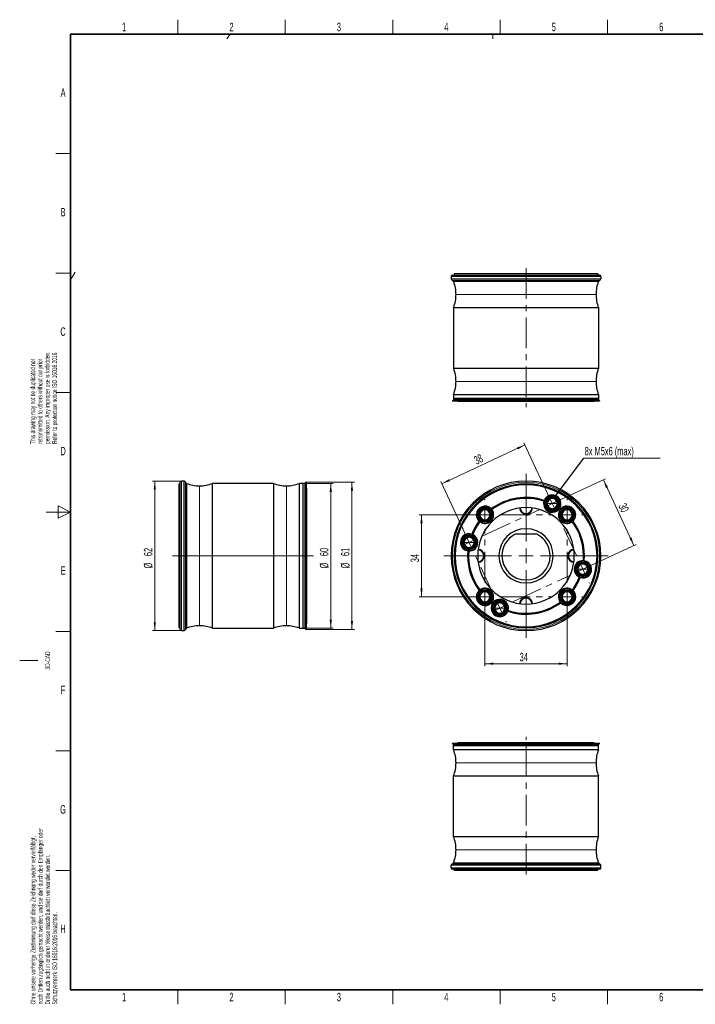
# Model space of a CAD drawing. Header units: millimetres. Extents: x 16 to 581, y 2 to 418.
# Tile 1 of 7: x 16 to 296, y 6 to 414. Entities that reach past the tile are written whole.
import ezdxf

# ---------------------------------------------------------------- set-up
doc = ezdxf.new("R2010")
doc.units = ezdxf.units.MM
doc.linetypes.add('CENTERX2', pattern=[20.32, 12.7, -2.54, 2.54, -2.54])
doc.styles.add('SLDTEXTSTYLE0', font='TXT', dxfattribs={"width": 0.605})
doc.dimstyles.new('SLDDIMSTYLE0', dxfattribs={"dimtxt": 3.5, "dimasz": 3.5, "dimexe": 0, "dimexo": 0.0625, "dimgap": 0.875, "dimtad": 1, "dimrnd": 1e-09, "dimzin": 12, "dimdsep": 46, "dimtxsty": 'SLDTEXTSTYLE0', "dimsah": 1, "dimcen": 0.09, "dimadec": 0, "dimazin": 3, "dimtfac": 1, "dimtofl": 0, "dimtmove": 0, "dimatfit": 3, "dimfxl": 1, "dimfrac": 2, "dimtolj": 1, "dimtzin": 12, "dimarcsym": 0})
doc.dimstyles.new('SLDDIMSTYLE1', dxfattribs={"dimtxt": 0.18, "dimasz": 3.5, "dimexe": 0, "dimexo": 0.0625, "dimgap": 0, "dimtad": 0, "dimtih": 1, "dimtoh": 1, "dimdec": 0, "dimrnd": 1e-09, "dimzin": 0, "dimdsep": 46, "dimtxsty": 'Standard', "dimsah": 1, "dimcen": 0.09, "dimadec": 0, "dimazin": 0, "dimtfac": 3.5, "dimtdec": 0, "dimtofl": 0, "dimtmove": 0, "dimatfit": 3, "dimfxl": 1, "dimfrac": 2, "dimtolj": 1, "dimtzin": 0, "dimarcsym": 0})

# ---------------------------------------------------------------- blocks, each defined once
blk = doc.blocks.new('_D')
at = {"color": 7, "linetype": 'Continuous', "lineweight": 0}
for p, q in [((190.84, 221.72), (225.28, 237.78)), ((236.61, 213.46), (224.85, 238.68)), ((202.17, 197.4), (190.41, 222.63))]:
    blk.add_line(p, q, dxfattribs=at)
at = {"color": 7, "linetype": 'Continuous', "lineweight": 18}
for points in [[(225.28, 237.78), (221.91, 236.72), (222.3, 235.88)], [(190.84, 221.72), (194.2, 222.78), (193.81, 223.62)]]:
    blk.add_solid(points, dxfattribs=at)
at = {"color": 7, "linetype": 'Continuous', "lineweight": 18, "insert": (203.73, 232.71), "char_height": 3.5, "attachment_point": 1, "rotation": 24.9998, "style": 'SLDTEXTSTYLE0'}
blk.add_mtext('38', dxfattribs=at)
blk = doc.blocks.new('_D_1')
at = {"color": 7, "linetype": 'Continuous', "lineweight": 0}
for p, q in [((236.61, 213.46), (258.67, 223.75)), ((257.76, 223.33), (270.44, 196.14)), ((249.29, 186.27), (271.35, 196.56))]:
    blk.add_line(p, q, dxfattribs=at)
at = {"color": 7, "linetype": 'Continuous', "lineweight": 18}
for points in [[(257.76, 223.33), (258.83, 219.96), (259.66, 220.35)], [(270.44, 196.14), (269.38, 199.5), (268.55, 199.11)]]:
    blk.add_solid(points, dxfattribs=at)
at = {"color": 7, "linetype": 'Continuous', "lineweight": 18, "insert": (267.06, 214.06), "char_height": 3.5, "attachment_point": 1, "rotation": 295, "style": 'SLDTEXTSTYLE0'}
blk.add_mtext('30', dxfattribs=at)
blk = doc.blocks.new('_D_2')
at = {"color": 7, "linetype": 'Continuous', "lineweight": 0}
for p, q in [((208.73, 174.84), (208.73, 146.13)), ((242.73, 174.84), (242.73, 146.13)), ((208.73, 147.13), (242.73, 147.13))]:
    blk.add_line(p, q, dxfattribs=at)
at = {"color": 7, "linetype": 'Continuous', "lineweight": 18}
for points in [[(208.73, 147.13), (212.23, 146.67), (212.23, 147.59)], [(242.73, 147.13), (239.23, 147.59), (239.23, 146.67)]]:
    blk.add_solid(points, dxfattribs=at)
at = {"color": 7, "linetype": 'Continuous', "lineweight": 18, "insert": (223.06, 151.64), "char_height": 3.5, "attachment_point": 1, "style": 'SLDTEXTSTYLE0'}
blk.add_mtext('34', dxfattribs=at)
blk = doc.blocks.new('_D_3')
at = {"color": 7, "linetype": 'Continuous', "lineweight": 0}
for p, q in [((208.73, 208.84), (181.44, 208.84)), ((182.44, 208.84), (182.44, 174.84)), ((208.73, 174.84), (181.44, 174.84))]:
    blk.add_line(p, q, dxfattribs=at)
at = {"color": 7, "linetype": 'Continuous', "lineweight": 18}
for points in [[(182.44, 208.84), (181.98, 205.34), (182.9, 205.34)], [(182.44, 174.84), (182.9, 178.34), (181.98, 178.34)]]:
    blk.add_solid(points, dxfattribs=at)
at = {"color": 7, "linetype": 'Continuous', "lineweight": 18, "insert": (177.92, 189.17), "char_height": 3.5, "attachment_point": 1, "rotation": 90, "style": 'SLDTEXTSTYLE0'}
blk.add_mtext('34', dxfattribs=at)
blk = doc.blocks.new('SW_NOTE_0')
at = {"color": 0, "linetype": 'Continuous', "lineweight": 0}
blk.add_line((31.68, 0), (0, 0), dxfattribs=at)
at = {"color": 0, "linetype": 'Continuous', "lineweight": 0, "insert": (0.4, 4.62), "char_height": 3.5, "attachment_point": 1, "style": 'SLDTEXTSTYLE0'}
blk.add_mtext('8x M5x6 (max)', dxfattribs=at)
blk = doc.blocks.new('SW_CENTERMARKSYMBOL_0')
at = {"color": 0, "linetype": 'Continuous', "lineweight": 18}
for p, q in [((31.9, 21.5), (31.65, 22.04)), ((34.44, 16.06), (33.17, 18.78)), ((34.44, 16.06), (37.16, 17.33)), ((39.88, 18.6), (40.42, 18.85)), ((34.44, 16.06), (31.72, 14.79)), ((34.44, 16.06), (35.71, 13.34)), ((-2.54, 5.44), (-2.72, 5.83)), ((0, 0), (-2.72, -1.27)), ((0, 0), (-1.27, 2.72)), ((0, 0), (2.72, 1.27)), ((0, 0), (1.27, -2.72)), ((-5.44, -2.54), (-5.83, -2.72)), ((47.12, -11.13), (44.4, -12.4)), ((47.12, -11.13), (45.85, -8.41)), ((47.12, -11.13), (49.84, -9.86)), ((47.12, -11.13), (48.39, -13.85)), ((52.56, -8.59), (52.95, -8.41)), ((49.65, -16.57), (49.84, -16.96)), ((12.68, -27.19), (11.41, -24.47)), ((12.68, -27.19), (9.96, -28.46)), ((12.68, -27.19), (15.4, -25.92)), ((12.68, -27.19), (13.95, -29.91)), ((7.24, -29.72), (6.85, -29.91)), ((15.21, -32.63), (15.4, -33.02))]:
    blk.add_line(p, q, dxfattribs=at)
at = {"color": 0, "linetype": 'CENTERX2', "lineweight": 18}
for p, q in [((5.44, 2.54), (29, 13.52)), ((44.58, -5.69), (36.98, 10.62)), ((10.14, -21.75), (2.54, -5.44)), ((18.12, -24.65), (41.68, -13.67))]:
    blk.add_line(p, q, dxfattribs=at)
blk = doc.blocks.new('SW_CENTERMARKSYMBOL_1')
at = {"color": 0, "linetype": 'Continuous', "lineweight": 18}
for p, q in [((0, 6), (0, 6.43)), ((34, 6), (34, 6.6)), ((-6, 0), (-6.43, 0)), ((0, 0), (-3, 0)), ((0, 0), (0, 3)), ((0, 0), (0, -3)), ((0, 0), (3, 0)), ((34, 0), (31, 0)), ((34, 0), (34, 3)), ((34, 0), (34, -3)), ((34, 0), (37, 0)), ((40, 0), (40.6, 0)), ((0, -34), (0, -31)), ((34, -34), (34, -31)), ((-6, -34), (-6.6, -34)), ((0, -34), (-3, -34)), ((0, -34), (0, -37)), ((0, -34), (3, -34)), ((34, -34), (31, -34)), ((34, -34), (34, -37)), ((34, -34), (37, -34)), ((40, -34), (40.43, -34)), ((0, -40), (0, -40.6)), ((34, -40), (34, -40.43))]:
    blk.add_line(p, q, dxfattribs=at)
at = {"color": 0, "linetype": 'CENTERX2', "lineweight": 18}
for p, q in [((6, 0), (28, 0)), ((0, -28), (0, -6)), ((34, -28), (34, -6)), ((6, -34), (28, -34))]:
    blk.add_line(p, q, dxfattribs=at)
blk = doc.blocks.new('SW_CENTERMARKSYMBOL_2')
at = {"color": 0, "linetype": 'Continuous', "lineweight": 18}
for p, q in [((0, 6), (0, 34)), ((-6, 0), (-34, 0)), ((0, 0), (-3, 0)), ((0, 0), (0, 3)), ((0, 0), (0, -3)), ((0, 0), (3, 0)), ((6, 0), (34, 0)), ((0, -6), (0, -34))]:
    blk.add_line(p, q, dxfattribs=at)
blk = doc.blocks.new('_D_4')
at = {"color": 7, "linetype": 'Continuous', "lineweight": 0}
for p, q in [((82.96, 222.84), (70.96, 222.84)), ((71.96, 222.84), (71.96, 160.84)), ((82.96, 160.84), (70.96, 160.84))]:
    blk.add_line(p, q, dxfattribs=at)
at = {"color": 7, "linetype": 'Continuous', "lineweight": 18}
for points in [[(71.96, 222.84), (71.5, 219.34), (72.42, 219.34)], [(71.96, 160.84), (72.42, 164.34), (71.5, 164.34)]]:
    blk.add_solid(points, dxfattribs=at)
at = {"color": 7, "linetype": 'Continuous', "lineweight": 18, "char_height": 3.5, "attachment_point": 1, "rotation": 90, "style": 'SLDTEXTSTYLE0'}
for s, insert in [('62', (67.44, 191.72)), ('%%c', (67.45, 186.61))]:
    blk.add_mtext(s, dxfattribs=dict(at, insert=insert))
blk = doc.blocks.new('_D_5')
at = {"color": 7, "linetype": 'Continuous', "lineweight": 0}
for p, q in [((134.06, 221.84), (145.86, 221.84)), ((144.86, 221.84), (144.86, 161.84)), ((134.06, 161.84), (145.86, 161.84))]:
    blk.add_line(p, q, dxfattribs=at)
at = {"color": 7, "linetype": 'Continuous', "lineweight": 18}
for points in [[(144.86, 221.84), (144.4, 218.34), (145.32, 218.34)], [(144.86, 161.84), (145.32, 165.34), (144.4, 165.34)]]:
    blk.add_solid(points, dxfattribs=at)
at = {"color": 7, "linetype": 'Continuous', "lineweight": 18, "char_height": 3.5, "attachment_point": 1, "rotation": 90, "style": 'SLDTEXTSTYLE0'}
for s, insert in [('60', (140.34, 191.72)), ('%%c', (140.35, 186.61))]:
    blk.add_mtext(s, dxfattribs=dict(at, insert=insert))
blk = doc.blocks.new('_D_6')
at = {"color": 7, "linetype": 'Continuous', "lineweight": 0}
for p, q in [((134.66, 222.34), (154.62, 222.34)), ((153.62, 222.34), (153.62, 161.34)), ((134.66, 161.34), (154.62, 161.34))]:
    blk.add_line(p, q, dxfattribs=at)
at = {"color": 7, "linetype": 'Continuous', "lineweight": 18}
for points in [[(153.62, 222.34), (153.16, 218.84), (154.08, 218.84)], [(153.62, 161.34), (154.08, 164.84), (153.16, 164.84)]]:
    blk.add_solid(points, dxfattribs=at)
at = {"color": 7, "linetype": 'Continuous', "lineweight": 18, "char_height": 3.5, "attachment_point": 1, "rotation": 90, "style": 'SLDTEXTSTYLE0'}
for s, insert in [('61', (149.09, 191.72)), ('%%c', (149.1, 186.61))]:
    blk.add_mtext(s, dxfattribs=dict(at, insert=insert))

msp = doc.modelspace()

# ---------------------------------------------------------------- linework, layer by layer
at = {"color": 7, "linetype": 'Continuous', "lineweight": 18}
for p, q in [((81.5, 408), (81.5, 414)), ((126, 408), (126, 414)), ((170.5, 408), (170.5, 414)), ((215, 408), (215, 414)), ((259.5, 408), (259.5, 414)), ((101.829, 406), (103.129, 408)), ((212.028, 406), (212.028, 408)), ((37, 358.5), (31, 358.5)), ((37, 309), (31, 309)), ((39, 309.319), (37, 306.241)), ((256.733, 307.626), (194.733, 307.626)), ((194.733, 306.563), (256.733, 306.563)), ((256.408, 306.094), (195.058, 306.094)), ((196.733, 300.126), (254.733, 300.126)), ((196.733, 264.126), (254.733, 264.126)), ((37, 259.5), (31, 259.5)), ((82.961, 222.84), (82.961, 191.84)), ((84.024, 191.84), (84.024, 222.84)), ((84.492, 222.515), (84.492, 191.84)), ((90.461, 191.84), (90.461, 220.84)), ((126.461, 191.84), (126.461, 220.84)), ((237.263, 216.187), (237.302, 216.349)), ((37, 210), (32, 212.5)), ((32, 212.5), (32, 207.5)), ((236.613, 213.464), (234.513, 213.464)), ((236.613, 213.464), (238.713, 213.464)), ((242.733, 212.273), (242.733, 212.44)), ((27, 210), (37, 210)), ((32, 207.5), (37, 210)), ((205.299, 208.84), (205.133, 208.84)), ((205.933, 208.84), (205.766, 208.84)), ((208.733, 208.84), (206.633, 208.84)), ((208.733, 208.84), (210.833, 208.84)), ((211.533, 208.84), (211.699, 208.84)), ((235.816, 210.124), (235.778, 209.962)), ((235.963, 210.74), (235.925, 210.578)), ((242.733, 208.84), (240.633, 208.84)), ((242.733, 211.64), (242.733, 211.806)), ((242.733, 208.84), (244.833, 208.84)), ((242.733, 206.04), (242.733, 205.873)), ((199.373, 197.404), (199.207, 197.404)), ((202.173, 197.404), (200.073, 197.404)), ((202.173, 197.404), (204.273, 197.404)), ((204.973, 197.404), (205.14, 197.404)), ((205.607, 197.404), (205.773, 197.404)), ((81.961, 191.84), (82.461, 191.84)), ((82.961, 191.84), (82.461, 191.84)), ((82.961, 191.84), (84.024, 191.84)), ((82.961, 191.84), (82.961, 160.84)), ((84.024, 160.84), (84.024, 191.84)), ((84.492, 191.84), (84.024, 191.84)), ((84.492, 191.84), (84.492, 161.165)), ((84.492, 191.84), (84.961, 191.84)), ((84.961, 191.84), (85.076, 191.84)), ((85.076, 191.84), (90.461, 191.84)), ((90.461, 191.84), (95.846, 191.84)), ((90.461, 162.84), (90.461, 191.84)), ((95.846, 191.84), (121.076, 191.84)), ((121.076, 191.84), (126.461, 191.84)), ((126.461, 191.84), (131.846, 191.84)), ((126.461, 162.84), (126.461, 191.84)), ((131.846, 191.84), (133.461, 191.84)), ((133.461, 191.84), (134.061, 191.84)), ((134.461, 191.84), (134.061, 191.84)), ((134.461, 191.84), (134.661, 191.84)), ((134.861, 191.84), (134.661, 191.84)), ((194.733, 191.84), (195.233, 191.84)), ((196.033, 191.84), (195.933, 191.84)), ((196.333, 191.84), (196.233, 191.84)), ((201.633, 191.84), (201.533, 191.84)), ((249.533, 191.84), (249.633, 191.84)), ((255.133, 191.84), (255.233, 191.84)), ((255.433, 191.84), (255.533, 191.84)), ((256.733, 191.84), (256.233, 191.84)), ((245.858, 186.275), (245.692, 186.275)), ((246.492, 186.275), (246.325, 186.275)), ((249.292, 186.275), (247.192, 186.275)), ((249.292, 186.275), (251.392, 186.275)), ((252.092, 186.275), (252.258, 186.275)), ((208.733, 177.64), (208.733, 177.806)), ((208.733, 174.84), (206.633, 174.84)), ((208.733, 174.84), (210.833, 174.84)), ((208.733, 172.04), (208.733, 171.873)), ((208.733, 171.406), (208.733, 171.24)), ((215.502, 172.939), (215.54, 173.101)), ((215.649, 173.555), (215.687, 173.717)), ((239.933, 174.84), (239.766, 174.84)), ((242.733, 174.84), (240.633, 174.84)), ((242.733, 174.84), (244.833, 174.84)), ((245.533, 174.84), (245.699, 174.84)), ((246.166, 174.84), (246.333, 174.84)), ((214.852, 170.215), (212.752, 170.215)), ((214.202, 167.492), (214.163, 167.33)), ((214.852, 170.215), (216.952, 170.215)), ((37, 160.5), (31, 160.5)), ((16, 148.5), (23.5, 148.5)), ((37, 111), (31, 111)), ((254.733, 106.049), (196.733, 106.049)), ((254.733, 70.049), (196.733, 70.049)), ((37, 61.5), (31, 61.5)), ((256.733, 63.612), (194.733, 63.612)), ((194.733, 62.549), (256.733, 62.549)), ((195.058, 64.081), (256.408, 64.081)), ((81.5, 6), (81.5, 12)), ((126, 6), (126, 12)), ((170.5, 6), (170.5, 12)), ((215, 6), (215, 12)), ((259.5, 6), (259.5, 12))]:
    msp.add_line(p, q, dxfattribs=at)
at = {"color": 7, "linetype": 'Continuous', "lineweight": 35}
for p, q in [((37, 408), (571, 408)), ((37, 408), (37, 12)), ((37, 12), (571, 12))]:
    msp.add_line(p, q, dxfattribs=at)
at = {"color": 7, "linetype": 'CENTERX2', "lineweight": 18}
for p, q in [((225.733, 310.975), (225.733, 253.467)), ((137.66, 191.84), (79.184, 191.84)), ((225.733, 59.779), (225.733, 116.813))]:
    msp.add_line(p, q, dxfattribs=at)
at = {"color": 7, "linetype": 'Continuous', "lineweight": 25}
for p, q in [((194.733, 307.626), (194.733, 306.563)), ((195.233, 308.126), (256.233, 308.126)), ((196.033, 308.626), (195.933, 308.126)), ((255.433, 308.626), (196.033, 308.626)), ((255.433, 308.626), (255.533, 308.126)), ((256.733, 307.626), (256.733, 306.563)), ((195.383, 305.626), (256.083, 305.626)), ((195.733, 305.626), (195.733, 305.511)), ((255.733, 305.511), (195.733, 305.511)), ((255.733, 305.626), (255.733, 305.511)), ((195.733, 294.741), (195.733, 269.511)), ((195.733, 294.741), (255.733, 294.741)), ((255.733, 294.741), (255.733, 269.511)), ((255.733, 269.511), (195.733, 269.511)), ((195.733, 258.741), (195.733, 257.126)), ((195.733, 258.741), (255.733, 258.741)), ((195.733, 257.126), (195.733, 256.526)), ((195.733, 257.126), (255.733, 257.126)), ((255.733, 258.741), (255.733, 257.126)), ((255.733, 257.126), (255.733, 256.526)), ((256.233, 256.126), (195.233, 256.126)), ((195.233, 256.126), (195.233, 255.926)), ((256.233, 255.926), (195.233, 255.926)), ((255.733, 256.526), (195.733, 256.526)), ((197.683, 255.726), (197.533, 255.926)), ((253.783, 255.726), (197.683, 255.726)), ((253.783, 255.726), (253.933, 255.926)), ((256.233, 256.126), (256.233, 255.926)), ((82.461, 221.64), (81.961, 221.54)), ((81.961, 221.54), (81.961, 191.84)), ((82.461, 191.84), (82.461, 222.34)), ((84.024, 222.84), (82.961, 222.84)), ((84.961, 191.84), (84.961, 222.19)), ((85.076, 221.84), (84.961, 221.84)), ((85.076, 221.84), (85.076, 191.84)), ((121.076, 221.84), (95.846, 221.84)), ((95.846, 191.84), (95.846, 221.84)), ((121.076, 221.84), (121.076, 191.84)), ((133.461, 221.84), (131.846, 221.84)), ((131.846, 191.84), (131.846, 221.84)), ((134.061, 221.84), (133.461, 221.84)), ((133.461, 191.84), (133.461, 221.84)), ((134.061, 221.84), (134.061, 191.84)), ((134.661, 222.34), (134.461, 222.34)), ((134.461, 222.34), (134.461, 191.84)), ((134.461, 191.84), (134.461, 222.329)), ((134.661, 222.34), (134.661, 191.84)), ((134.861, 219.89), (134.661, 220.04)), ((134.861, 219.89), (134.861, 191.84)), ((229.904, 200.84), (221.561, 200.84)), ((81.961, 191.84), (81.961, 162.14)), ((82.461, 161.34), (82.461, 191.84)), ((84.961, 161.49), (84.961, 191.84)), ((85.076, 191.84), (85.076, 161.84)), ((95.846, 161.84), (95.846, 191.84)), ((121.076, 191.84), (121.076, 161.84)), ((131.846, 161.84), (131.846, 191.84)), ((133.461, 161.84), (133.461, 191.84)), ((134.061, 191.84), (134.061, 161.84)), ((134.461, 161.35), (134.461, 191.84)), ((134.461, 191.84), (134.461, 161.34)), ((134.661, 191.84), (134.661, 161.34)), ((134.861, 191.84), (134.861, 163.79)), ((134.661, 163.64), (134.861, 163.79)), ((81.961, 162.14), (82.461, 162.04)), ((82.961, 160.84), (84.024, 160.84)), ((84.961, 161.84), (85.076, 161.84)), ((95.846, 161.84), (121.076, 161.84)), ((131.846, 161.84), (133.461, 161.84)), ((133.461, 161.84), (134.061, 161.84)), ((134.461, 161.34), (134.661, 161.34)), ((195.233, 114.049), (195.233, 114.249)), ((195.233, 114.249), (256.233, 114.249)), ((197.683, 114.449), (197.533, 114.249)), ((197.683, 114.449), (253.783, 114.449)), ((253.783, 114.449), (253.933, 114.249)), ((256.233, 114.049), (256.233, 114.249)), ((195.233, 114.049), (256.233, 114.049)), ((195.733, 113.649), (255.733, 113.649)), ((195.733, 113.049), (195.733, 113.649)), ((255.733, 113.049), (195.733, 113.049)), ((195.733, 111.434), (195.733, 113.049)), ((255.733, 111.434), (195.733, 111.434)), ((255.733, 113.049), (255.733, 113.649)), ((255.733, 111.434), (255.733, 113.049)), ((195.733, 100.664), (255.733, 100.664)), ((195.733, 75.434), (195.733, 100.664)), ((255.733, 75.434), (255.733, 100.664)), ((255.733, 75.434), (195.733, 75.434)), ((194.733, 62.549), (194.733, 63.612)), ((256.233, 62.049), (195.233, 62.049)), ((256.083, 64.549), (195.383, 64.549)), ((195.733, 64.664), (255.733, 64.664)), ((195.733, 64.549), (195.733, 64.664)), ((196.033, 61.549), (195.933, 62.049)), ((196.033, 61.549), (255.433, 61.549)), ((255.433, 61.549), (255.533, 62.049)), ((255.733, 64.549), (255.733, 64.664)), ((256.733, 62.549), (256.733, 63.612))]:
    msp.add_line(p, q, dxfattribs=at)
for centre, radius, start, end in [((195.233, 307.626), 0.5, 90, 180), ((195.233, 306.563), 0.5, 180, 249.51268), ((194.883, 305.626), 0.5, 0, 69.51268), ((256.583, 305.626), 0.5, 110.48732, 180), ((256.233, 307.626), 0.5, 0, 90), ((256.233, 306.563), 0.5, 290.48732, 0), ((181.733, 300.126), 15, 0, 21.03947), ((269.733, 300.126), 15, 158.96053, 180), ((181.733, 300.126), 15, 338.96053, 0), ((269.733, 300.126), 15, 180, 201.03947), ((181.733, 264.126), 15, 0, 21.03947), ((269.733, 264.126), 15, 158.96053, 180), ((181.733, 264.126), 15, 338.96053, 0), ((269.733, 264.126), 15, 180, 201.03947), ((195.243, 256.626), 0.5, 268.84469, 348.47493), ((256.223, 256.626), 0.5, 191.52507, 271.15531), ((82.961, 222.34), 0.5, 90, 180), ((84.024, 222.34), 0.5, 20.48732, 90), ((84.961, 222.69), 0.5, 200.48732, 270), ((90.461, 235.84), 15, 248.96053, 270), ((90.461, 235.84), 15, 270, 291.03947), ((126.461, 235.84), 15, 248.96053, 270), ((126.461, 235.84), 15, 270, 291.03947), ((133.961, 222.329), 0.5, 281.52507, 358.84469), ((225.733, 191.84), 31, 0, 180), ((225.733, 191.84), 29.8, 0, 180), ((225.733, 191.84), 29.7, 0, 180), ((225.733, 191.84), 29.5, 0, 180), ((225.733, 191.84), 29.4, 0, 180), ((236.613, 213.464), 3.6, 328.90686, 157.67281), ((236.613, 213.464), 3.433, 327.42752, 159.15215), ((236.613, 213.464), 2.967, 76.58, 256.58), ((236.613, 213.464), 2.8, 76.58, 256.58), ((236.613, 213.464), 2.967, 256.58, 76.58), ((208.733, 208.84), 3.6, 43.23881, 180), ((208.733, 208.84), 3.433, 41.8825, 180), ((225.733, 191.84), 24.1, 71.43716, 126.82175), ((225.733, 191.84), 24.2, 71.81972, 126.44898), ((225.733, 191.84), 23.9, 71.44231, 126.79336), ((225.733, 191.84), 23.8, 71.83589, 126.38842), ((236.613, 213.464), 3.6, 164.0432, 256.58), ((236.613, 213.464), 3.433, 162.49039, 256.58), ((236.613, 213.464), 2.5, 0, 180), ((236.613, 213.464), 2.5, 180, 0), ((236.613, 213.464), 2.1, 0, 180), ((236.613, 213.464), 2.1, 180, 0), ((236.613, 213.464), 2.8, 256.58, 76.58), ((242.733, 208.84), 3.6, 90, 136.76119), ((242.733, 208.84), 3.433, 90, 138.1175), ((242.733, 208.84), 3.6, 313.23881, 90), ((242.733, 208.84), 3.433, 311.8825, 90), ((208.733, 208.84), 3.6, 180, 226.76119), ((208.733, 208.84), 3.433, 180, 228.1175), ((225.733, 191.84), 20, 0, 180), ((208.733, 208.84), 2.967, 0, 180), ((208.733, 208.84), 2.967, 180, 0), ((208.733, 208.84), 2.8, 0, 180), ((208.733, 208.84), 2.8, 180, 0), ((208.733, 208.84), 2.5, 0, 180), ((208.733, 208.84), 2.5, 180, 0), ((208.733, 208.84), 3.6, 233.14348, 36.85652), ((208.733, 208.84), 3.433, 231.46144, 38.53856), ((208.733, 208.84), 2.1, 0, 180), ((208.733, 208.84), 2.1, 180, 0), ((225.733, 211.84), 2.7, 183.87041, 356.12959), ((225.733, 211.84), 2.5, 183.58332, 356.41668), ((236.613, 213.464), 3.6, 256.58, 322.53647), ((236.613, 213.464), 3.433, 256.58, 324.08928), ((242.733, 208.84), 3.6, 143.14348, 306.85652), ((242.733, 208.84), 3.433, 141.46144, 308.53856), ((225.733, 191.84), 23.9, 53.20664, 55.13736), ((225.733, 191.84), 23.8, 53.61158, 54.74379), ((225.733, 191.84), 24.1, 53.17825, 55.14251), ((225.733, 191.84), 24.2, 53.55102, 54.75995), ((242.733, 208.84), 2.967, 90, 270), ((242.733, 208.84), 2.8, 90, 270), ((242.733, 208.84), 2.5, 0, 180), ((242.733, 208.84), 2.5, 180, 0), ((242.733, 208.84), 2.1, 0, 180), ((242.733, 208.84), 2.1, 180, 0), ((242.733, 208.84), 2.967, 270, 90), ((242.733, 208.84), 2.8, 270, 90), ((225.733, 191.84), 24.2, 143.55102, 158.17995), ((225.733, 191.84), 24.1, 143.17825, 158.56251), ((225.733, 191.84), 23.9, 143.20664, 158.55736), ((225.733, 191.84), 23.8, 143.61158, 158.16379), ((225.733, 191.84), 23.9, 0, 36.79336), ((225.733, 191.84), 23.8, 0, 36.38842), ((225.733, 191.84), 24.1, 354.85716, 36.82175), ((225.733, 191.84), 24.2, 355.23972, 36.44898), ((202.173, 197.404), 3.6, 72.32686, 261.09281), ((202.173, 197.404), 3.433, 70.84752, 262.57215), ((202.173, 197.404), 2.967, 0, 180), ((202.173, 197.404), 2.8, 0, 180), ((202.173, 197.404), 3.433, 0, 67.50928), ((202.173, 197.404), 3.6, 0, 65.95647), ((225.733, 191.84), 11.25, 0, 180), ((225.733, 191.84), 10, 116.96239, 180), ((221.561, 200.04), 0.8, 90, 116.96239), ((229.904, 200.04), 0.8, 63.03761, 90), ((225.733, 191.84), 10, 0, 63.03761), ((202.173, 197.404), 2.967, 180, 0), ((202.173, 197.404), 2.8, 180, 0), ((202.173, 197.404), 2.5, 0, 180), ((202.173, 197.404), 2.5, 180, 0), ((202.173, 197.404), 2.1, 0, 180), ((202.173, 197.404), 2.1, 180, 0), ((202.173, 197.404), 3.433, 265.91039, 0), ((202.173, 197.404), 3.6, 267.4632, 0), ((225.733, 191.84), 31, 180, 0), ((225.733, 191.84), 29.8, 180, 0), ((225.733, 191.84), 29.7, 180, 0), ((225.733, 191.84), 29.5, 180, 0), ((225.733, 191.84), 29.4, 180, 0), ((225.733, 191.84), 24.2, 175.23972, 180), ((225.733, 191.84), 24.2, 180, 216.44898), ((225.733, 191.84), 24.1, 174.85716, 180), ((225.733, 191.84), 24.1, 180, 216.82175), ((225.733, 191.84), 23.9, 174.86231, 216.79336), ((225.733, 191.84), 23.8, 175.25589, 216.38842), ((225.733, 191.84), 20, 180, 0), ((205.733, 191.84), 2.5, 0, 86.41668), ((205.733, 191.84), 2.5, 273.58332, 0), ((205.733, 191.84), 2.7, 0, 86.12959), ((205.733, 191.84), 2.7, 273.87041, 0), ((225.733, 191.84), 11.25, 180, 0), ((225.733, 191.84), 10, 180, 0), ((245.733, 191.84), 2.7, 93.87041, 180), ((245.733, 191.84), 2.7, 180, 266.12959), ((245.733, 191.84), 2.5, 93.58332, 180), ((245.733, 191.84), 2.5, 180, 266.41668), ((225.733, 191.84), 23.8, 355.25589, 0), ((225.733, 191.84), 23.9, 354.86231, 0), ((249.292, 186.275), 3.6, 87.4632, 180), ((249.292, 186.275), 3.433, 85.91039, 180), ((249.292, 186.275), 2.967, 0, 180), ((249.292, 186.275), 2.8, 0, 180), ((249.292, 186.275), 2.5, 0, 180), ((249.292, 186.275), 2.1, 0, 180), ((249.292, 186.275), 3.433, 250.84752, 82.57215), ((249.292, 186.275), 3.6, 252.32686, 81.09281), ((249.292, 186.275), 3.6, 180, 245.95647), ((249.292, 186.275), 3.433, 180, 247.50928), ((249.292, 186.275), 2.967, 180, 0), ((249.292, 186.275), 2.8, 180, 0), ((249.292, 186.275), 2.5, 180, 0), ((249.292, 186.275), 2.1, 180, 0), ((225.733, 191.84), 23.9, 323.20664, 338.55736), ((225.733, 191.84), 23.8, 323.61158, 338.16379), ((225.733, 191.84), 24.1, 323.17825, 338.56251), ((225.733, 191.84), 24.2, 323.55102, 338.17995), ((208.733, 174.84), 3.6, 133.23881, 270), ((208.733, 174.84), 3.433, 131.8825, 270), ((208.733, 174.84), 2.967, 90, 270), ((208.733, 174.84), 2.8, 90, 270), ((208.733, 174.84), 2.5, 0, 180), ((208.733, 174.84), 3.6, 323.14348, 126.85652), ((208.733, 174.84), 3.433, 321.46144, 128.53856), ((208.733, 174.84), 2.1, 0, 180), ((208.733, 174.84), 2.967, 270, 90), ((208.733, 174.84), 2.8, 270, 90), ((242.733, 174.84), 3.6, 53.14348, 216.85652), ((242.733, 174.84), 3.433, 51.46144, 218.53856), ((242.733, 174.84), 2.967, 0, 180), ((242.733, 174.84), 2.8, 0, 180), ((242.733, 174.84), 2.5, 0, 180), ((242.733, 174.84), 2.1, 0, 180), ((242.733, 174.84), 3.433, 0, 48.1175), ((242.733, 174.84), 3.6, 0, 46.76119), ((208.733, 174.84), 2.5, 180, 0), ((208.733, 174.84), 2.1, 180, 0), ((208.733, 174.84), 3.433, 270, 318.1175), ((208.733, 174.84), 3.6, 270, 316.76119), ((214.852, 170.215), 3.6, 148.90686, 337.67281), ((225.733, 191.84), 24.1, 233.17825, 235.14251), ((225.733, 191.84), 24.2, 233.55102, 234.75995), ((225.733, 191.84), 23.9, 233.20664, 235.13736), ((214.852, 170.215), 3.433, 147.42752, 339.15215), ((225.733, 191.84), 23.8, 233.61158, 234.74379), ((214.852, 170.215), 2.967, 76.58, 256.58), ((214.852, 170.215), 3.6, 76.58, 142.53647), ((214.852, 170.215), 2.8, 76.58, 256.58), ((214.852, 170.215), 3.433, 76.58, 144.08928), ((214.852, 170.215), 2.5, 0, 180), ((214.852, 170.215), 2.1, 0, 180), ((214.852, 170.215), 2.967, 256.58, 76.58), ((214.852, 170.215), 2.8, 256.58, 76.58), ((214.852, 170.215), 3.433, 342.49039, 76.58), ((214.852, 170.215), 3.6, 344.0432, 76.58), ((225.733, 191.84), 24.1, 251.43716, 306.82175), ((225.733, 191.84), 23.9, 251.44231, 306.79336), ((225.733, 191.84), 24.2, 251.81972, 306.44898), ((225.733, 191.84), 23.8, 251.83589, 306.38842), ((225.733, 171.84), 2.7, 3.87041, 176.12959), ((225.733, 171.84), 2.5, 3.58332, 176.41668), ((242.733, 174.84), 2.967, 180, 0), ((242.733, 174.84), 2.8, 180, 0), ((242.733, 174.84), 3.6, 223.23881, 0), ((242.733, 174.84), 3.433, 221.8825, 0), ((242.733, 174.84), 2.5, 180, 0), ((242.733, 174.84), 2.1, 180, 0), ((214.852, 170.215), 2.5, 180, 0), ((214.852, 170.215), 2.1, 180, 0), ((82.961, 161.34), 0.5, 180, 270), ((84.024, 161.34), 0.5, 270, 339.51268), ((84.961, 160.99), 0.5, 90, 159.51268), ((90.461, 147.84), 15, 90, 111.03947), ((90.461, 147.84), 15, 68.96053, 90), ((126.461, 147.84), 15, 90, 111.03947), ((126.461, 147.84), 15, 68.96053, 90), ((133.961, 161.35), 0.5, 1.15531, 78.47493), ((195.243, 113.549), 0.5, 11.52507, 91.15531), ((181.733, 106.049), 15, 0, 21.03947), ((269.733, 106.049), 15, 158.96053, 180), ((256.223, 113.549), 0.5, 88.84469, 168.47493), ((181.733, 106.049), 15, 338.96053, 0), ((269.733, 106.049), 15, 180, 201.03947), ((181.733, 70.049), 15, 0, 21.03947), ((269.733, 70.049), 15, 158.96053, 180), ((181.733, 70.049), 15, 338.96053, 0), ((269.733, 70.049), 15, 180, 201.03947), ((195.233, 63.612), 0.5, 110.48732, 180), ((195.233, 62.549), 0.5, 180, 270), ((194.883, 64.549), 0.5, 290.48732, 0), ((256.583, 64.549), 0.5, 180, 249.51268), ((256.233, 62.549), 0.5, 270, 0), ((256.233, 63.612), 0.5, 0, 69.51268)]:
    msp.add_arc(centre, radius, start, end, dxfattribs=at)
at = {"color": 7, "linetype": 'Continuous', "lineweight": 18}
for start, end in [(0, 180), (180, 0)]:
    msp.add_arc((225.733, 191.84), 30.5, start, end, dxfattribs=at)
at = {"color": 7, "linetype": 'Continuous', "lineweight": 25}
for points in [[(233.152, 214.454), (233.214, 214.468), (233.276, 214.483), (233.339, 214.497)], [(233.405, 214.686), (233.364, 214.735), (233.323, 214.783), (233.283, 214.831)], [(211.355, 211.306), (211.333, 211.248), (211.311, 211.19), (211.289, 211.132)], [(211.418, 210.979), (211.483, 210.986), (211.548, 210.993), (211.613, 210.999)], [(239.394, 211.45), (239.42, 211.391), (239.446, 211.333), (239.471, 211.274)], [(239.696, 211.605), (239.633, 211.608), (239.57, 211.612), (239.507, 211.615)], [(239.852, 210.999), (239.917, 210.993), (239.982, 210.986), (240.047, 210.979)], [(240.176, 211.132), (240.154, 211.19), (240.132, 211.248), (240.11, 211.306)], [(206.44, 206.283), (206.382, 206.261), (206.324, 206.239), (206.266, 206.217)], [(206.573, 205.959), (206.58, 206.024), (206.586, 206.089), (206.593, 206.154)], [(244.872, 206.154), (244.879, 206.089), (244.886, 206.024), (244.892, 205.959)], [(245.199, 206.217), (245.141, 206.239), (245.083, 206.261), (245.025, 206.283)], [(203.266, 200.835), (203.278, 200.773), (203.289, 200.71), (203.3, 200.648)], [(203.487, 200.577), (203.538, 200.616), (203.589, 200.654), (203.64, 200.692)], [(201.73, 194), (201.692, 193.949), (201.654, 193.898), (201.616, 193.848)], [(202.014, 193.808), (201.985, 193.865), (201.957, 193.922), (201.929, 193.98)], [(249.451, 189.871), (249.48, 189.814), (249.508, 189.757), (249.537, 189.699)], [(249.736, 189.679), (249.774, 189.73), (249.811, 189.781), (249.849, 189.831)], [(247.978, 183.102), (247.927, 183.064), (247.876, 183.025), (247.825, 182.987)], [(248.199, 182.845), (248.188, 182.906), (248.176, 182.969), (248.165, 183.031)], [(206.266, 177.462), (206.324, 177.44), (206.382, 177.418), (206.44, 177.396)], [(206.593, 177.525), (206.586, 177.59), (206.58, 177.655), (206.573, 177.72)], [(244.892, 177.72), (244.886, 177.655), (244.879, 177.59), (244.872, 177.525)], [(245.025, 177.396), (245.083, 177.418), (245.141, 177.44), (245.199, 177.462)], [(211.289, 172.547), (211.311, 172.489), (211.333, 172.431), (211.355, 172.373)], [(211.613, 172.68), (211.548, 172.687), (211.483, 172.693), (211.418, 172.7)], [(211.769, 172.074), (211.832, 172.071), (211.895, 172.067), (211.959, 172.064)], [(212.071, 172.229), (212.045, 172.288), (212.02, 172.346), (211.994, 172.405)], [(240.047, 172.7), (239.982, 172.693), (239.917, 172.687), (239.852, 172.68)], [(240.11, 172.373), (240.132, 172.431), (240.154, 172.489), (240.176, 172.547)], [(218.06, 168.993), (218.101, 168.945), (218.142, 168.896), (218.182, 168.848)], [(218.313, 169.226), (218.251, 169.211), (218.189, 169.196), (218.126, 169.182)]]:
    msp.add_open_spline(points, degree=3, dxfattribs=at)

# ---------------------------------------------------------------- block references
at = {"color": 7, "linetype": 'Continuous', "lineweight": 0}
for name, p in [('SW_NOTE_0', (249.613, 232.345)), ('SW_CENTERMARKSYMBOL_2', (225.733, 191.84)), ('SW_CENTERMARKSYMBOL_0', (202.173, 197.404)), ('SW_CENTERMARKSYMBOL_1', (208.733, 208.84))]:
    msp.add_blockref(name, p, dxfattribs=at)

# ---------------------------------------------------------------- texts
at = {"color": 7, "linetype": 'Continuous', "lineweight": 0, "char_height": 3.5, "attachment_point": 2, "style": 'SLDTEXTSTYLE0'}
for s, insert in [('1', (59.228, 412.743)), ('2', (103.728, 412.743)), ('3', (148.228, 412.743)), ('4', (192.728, 412.743)), ('5', (237.228, 412.743)), ('6', (281.728, 412.743)), ('A', (33.982, 385.501)), ('B', (33.982, 336.001)), ('C', (33.96, 286.501)), ('D', (33.96, 237.001)), ('E', (33.982, 187.501)), ('F', (33.954, 138.001)), ('G', (33.935, 88.501)), ('H', (33.96, 39.001)), ('1', (59.228, 10.743)), ('2', (103.728, 10.743)), ('3', (148.228, 10.743)), ('4', (192.728, 10.743)), ('5', (237.228, 10.743)), ('6', (281.728, 10.743))]:
    msp.add_mtext(s, dxfattribs=dict(at, insert=insert))
at = {"color": 7, "linetype": 'Continuous', "lineweight": 0, "char_height": 2, "attachment_point": 1, "rotation": 90, "style": 'SLDTEXTSTYLE0'}
for s, insert in [('retransmitted to others without our prior', (23.421, 238.173)), ('permission. Any improper use is forbidden.', (26.421, 238.173)), ('Refer to protection notice ISO 16016:2016', (29.421, 238.173)), ('This drawing may not be duplicated nor', (20.421, 238.173)), ('3D-CAD', (26.592, 144.708)), ('noch Dritten zugänglich gemacht werden, und sie darf durch den Empfänger oder', (23.528, 5.947)), ('Ohne unsere vorherige Zustimmung darf diese Zeichnung weder vervielfältigt,', (20.528, 5.947)), ('Dritte auch nicht in anderer Weise missbräuchlich verwendet werden.', (26.528, 5.947)), ('Schutzvermerk ISO 16016:2016 beachten.', (29.528, 5.947))]:
    msp.add_mtext(s, dxfattribs=dict(at, insert=insert))

# ---------------------------------------------------------------- dimensions: what is measured, and where the dimension line sits
at = {"color": 7, "linetype": 'Continuous', "lineweight": 18}
for base, p1, p2, angle, picture, middle in [((225.275, 237.779), (202.173, 197.404), (236.613, 213.464), 24.99984, '_D', (208.055, 229.749)), ((270.442, 196.137), (236.613, 213.464), (249.292, 186.275), 295, '_D_1', (264.103, 209.732)), ((182.436, 174.84), (208.733, 208.84), (208.733, 174.84), 90, '_D_3', (182.436, 191.84))]:
    dim = msp.add_linear_dim(base=base, p1=p1, p2=p2, angle=angle, dimstyle='SLDDIMSTYLE0', dxfattribs=at)
    dim.commit()
    dim.dimension.update_dxf_attribs({"geometry": picture, "text_midpoint": middle, "dimtype": 160})
for base, p1, p2, picture, middle in [((71.961, 160.84), (82.961, 222.84), (82.961, 160.84), '_D_4', (71.961, 191.84)), ((144.861, 161.84), (134.061, 221.84), (134.061, 161.84), '_D_5', (144.861, 191.84)), ((153.616, 161.34), (134.661, 222.34), (134.661, 161.34), '_D_6', (153.616, 191.84))]:
    dim = msp.add_linear_dim(base=base, p1=p1, p2=p2, angle=90, text='%%c<>', dimstyle='SLDDIMSTYLE0', dxfattribs=at)
    dim.commit()
    dim.dimension.update_dxf_attribs({"geometry": picture, "text_midpoint": middle, "dimtype": 160})
dim = msp.add_linear_dim(base=(242.733, 147.133), p1=(208.733, 174.84), p2=(242.733, 174.84), dimstyle='SLDDIMSTYLE0', dxfattribs=at)
dim.commit()
dim.dimension.update_dxf_attribs({"geometry": '_D_2', "text_midpoint": (225.733, 147.133), "dimtype": 160})

# ---------------------------------------------------------------- leaders
at = {"color": 7, "linetype": 'Continuous', "lineweight": 0}
msp.add_leader([(237.652, 216.243), (249.613, 232.345)], dimstyle='SLDDIMSTYLE1', dxfattribs=at)

doc.saveas('drawing.dxf')
